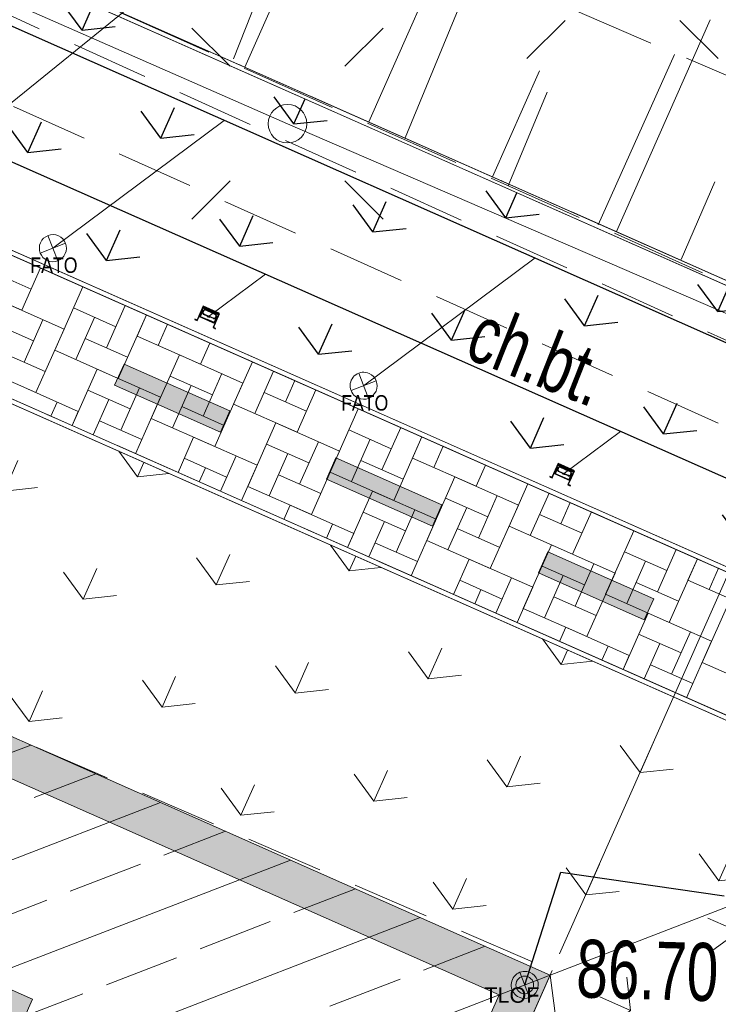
# Model space of a CAD drawing. Header units: metres. Extents: x 7446797 to 7447602, y 5789497 to 5790002.
# Tile 39 of 66: x 7447259 to 7447268, y 5789841 to 5789854. Entities that reach past the tile are written whole.
import ezdxf
from ezdxf.xclip import XClip

# ---------------------------------------------------------------- set-up
doc = ezdxf.new("R2010")
doc.units = ezdxf.units.M
doc.header["$MEASUREMENT"] = 0
doc.header["$XCLIPFRAME"] = 0
for name, pattern in [('2_BUBZ02', [1.75, 1.25, -0.5]), ('2_KTCR02', [1.5, 1, -0.5]), ('Kropki i Kreski', [3.6, 1.8, -0.9, 0, -0.9])]:
    doc.linetypes.add(name, pattern=pattern)
for name, color, linetype in [('130-Z Teren', 7, 'Continuous'), ('700-L Mapa 1_500 dwg', 7, 'Continuous'), ('708-L Opisy sytuacji 1_500 do legendy', 7, 'Continuous')]:
    doc.layers.add(name, color=color, linetype=linetype)
for name, color, linetype, lineweight in [('130-Z Teren1', 7, 'Continuous', 13), ('130-Z Teren114', 113, 'Continuous', 25), ('130-Z Teren21', 37, 'Continuous', 5), ('130-Z Teren252', 70, 'Continuous', 13), ('130-Z Teren69', 41, 'Continuous', 13), ('130-Z Teren93', 254, 'Continuous', 13), ('130-Z Teren94', 9, 'Continuous', 13), ('310-W Oświetlenie1', 7, 'Continuous', 13), ('310-W Oświetlenie85', 1, 'Continuous', 25), ('450-K Belki21', 37, 'Continuous', 5), ('450-K Belki69', 41, 'Continuous', 13), ('708-L Opisy sytuacji 1_500 do legendy1', 7, 'Continuous', 13), ('708-L Opisy sytuacji 1_500 do legendy11', 7, 'Continuous', 13), ('708-L Opisy sytuacji 1_500 do legendy85', 1, 'Continuous', 25), ('720-L Oznakowanie lądowiska1', 7, 'Continuous', 13), ('720-L Oznakowanie lądowiska253', 2, 'Continuous', 13), ('720-L Oznakowanie lądowiska91', 255, 'Continuous', 13), ('810-G Ogólne2', 4, 'Continuous', 20), ('ex_02_DXF_MZ_9_BUBZ_D_L_17', 9, 'Continuous', 18), ('ex_02_DXF_MZ_9_KTCR_D_L_17', 9, 'Continuous', 18), ('ex_02_DXF_MZ_9_KTCR_E_T_17', 9, 'Continuous', 18), ('ex_02_DXF_MZ_9_RTPW_T_17', 9, 'Continuous', 18), ('ex_02_DXF_MZ_9_SUPE_D_L_31', 9, 'Continuous', 18), ('ex_02_DXF_MZ_9_SUSM_D_T_07', 9, 'Continuous', 18), ('ex_02_DXF_MZ_9_SUSM_D_T_37', 9, 'Continuous', 18), ('ex_02_DXF_MZ_9_SUUI_E_T_37', 9, 'Continuous', 18)]:
    doc.layers.add(name, color=color, linetype=linetype, lineweight=lineweight)
doc.styles.add('STYL_AUTOMATYCZNY_1', font='Arial.ttf', dxfattribs={"width": 0.7})
doc.styles.add('STYL_AUTOMATYCZNY_2', font='Arial.ttf')
doc.styles.add('STYL_AUTOMATYCZNY_3', font='Arial Narrow.ttf')
doc.styles.add('STYL_AUTOMATYCZNY_4', font='Arial.ttf')
doc.dimstyles.new('STYL_AUTOMATYCZNY__1', dxfattribs={"dimtxt": 1.25, "dimasz": 0.475, "dimexe": 0.18, "dimexo": 0.3, "dimgap": 0, "dimtad": 1, "dimzin": 0, "dimdsep": 46, "dimtxsty": 'STYL_AUTOMATYCZNY_2', "dimblk": 'ARROWHEAD_2', "dimblk1": 'ARROWHEAD_2', "dimblk2": 'ARROWHEAD_2', "dimcen": 0.09, "dimclrd": 7, "dimclre": 7, "dimclrt": 1, "dimazin": 0, "dimtfac": 1, "dimtdec": 4, "dimtmove": 0, "dimatfit": 3, "dimfxl": 1, "dimtolj": 1, "dimtzin": 0, "dimarcsym": 0})
doc.dimstyles.new('STYL_AUTOMATYCZNY__2', dxfattribs={"dimtxt": 1, "dimasz": 0.475, "dimexe": 0.18, "dimexo": 0.3, "dimgap": 0, "dimtad": 1, "dimzin": 0, "dimdsep": 46, "dimtxsty": 'STYL_AUTOMATYCZNY_2', "dimblk": 'ARROWHEAD_2', "dimblk1": 'ARROWHEAD_2', "dimblk2": 'ARROWHEAD_2', "dimcen": 0.09, "dimclrd": 7, "dimclre": 7, "dimclrt": 1, "dimazin": 0, "dimtfac": 1, "dimtdec": 4, "dimtmove": 0, "dimatfit": 3, "dimfxl": 1, "dimtolj": 1, "dimtzin": 0, "dimarcsym": 0})
doc.dimstyles.new('STYL_AUTOMATYCZNY__3', dxfattribs={"dimtxt": 0.18, "dimasz": 0.456, "dimexe": 0.18, "dimexo": 0.0625, "dimgap": 0, "dimtad": 0, "dimtih": 1, "dimtoh": 1, "dimdec": 4, "dimzin": 0, "dimdsep": 46, "dimcen": 0.09, "dimadec": 0, "dimazin": 0, "dimtfac": 1, "dimtdec": 4, "dimtmove": 0, "dimatfit": 3, "dimldrblk": 'ARROWHEAD_1', "dimfxl": 1, "dimtolj": 1, "dimtzin": 0, "dimarcsym": 0})

# ---------------------------------------------------------------- blocks, each defined once
blk = doc.blocks.new('Rysunek_1_9', base_point=(7447200, 5789750, -0.867))
at = {"layer": 'ex_02_DXF_MZ_9_BUBZ_D_L_17', "color": 9, "linetype": '2_BUBZ02', "lineweight": 18}
for p, q in [((7447242.351, 5789861.854, -0.867), (7447282.337, 5789843.993, -0.867)), ((7447257.601, 5789857.557, -0.867), (7447276.192, 5789849.576, -0.867))]:
    blk.add_line(p, q, dxfattribs=at)
at = {"layer": 'ex_02_DXF_MZ_9_BUBZ_D_L_17', "color": 9, "linetype": 'Continuous', "lineweight": 18}
for p, q in [((7447261.389, 5789853.407, -0.867), (7447262.242, 5789855.577, -0.867)), ((7447263.611, 5789852.384, -0.867), (7447264.515, 5789854.588, -0.867)), ((7447266.106, 5789851.26, -0.867), (7447267.095, 5789853.465, -0.867)), ((7447264.944, 5789851.763, -0.867), (7447265.446, 5789852.976, -0.867)), ((7447267.182, 5789850.808, -0.867), (7447267.618, 5789851.816, -0.867))]:
    blk.add_line(p, q, dxfattribs=at)
at = {"layer": 'ex_02_DXF_MZ_9_KTCR_D_L_17', "color": 9, "linetype": '2_KTCR02', "lineweight": 18}
for p, q in [((7447272.532, 5789847.6, -0.867), (7447255.852, 5789855.169, -0.867)), ((7447257.173, 5789853.407, -0.867), (7447280.031, 5789843.128, -0.867)), ((7447251.951, 5789847.476, -0.867), (7447265.513, 5789841.601, -0.867)), ((7447265.513, 5789841.601, -0.867), (7447259.41, 5789827.827, -0.867))]:
    blk.add_line(p, q, dxfattribs=at)
at = {"layer": 'ex_02_DXF_MZ_9_SUPE_D_L_31', "color": 9, "linetype": 'Continuous', "lineweight": 18}
for p, q in [((7447252.716, 5789856.683, -0.867), (7447262.086, 5789852.568, -0.867)), ((7447262.086, 5789852.568, -0.867), (7447271.816, 5789848.356, -0.867))]:
    blk.add_line(p, q, dxfattribs=at)
at = {"layer": 'ex_02_DXF_MZ_9_SUSM_D_T_07', "color": 9, "linetype": 'Continuous', "lineweight": 18}
for p, q in [((7447265.679, 5789853.906, -0.867), (7447265.184, 5789853.411, -0.867)), ((7447267.164, 5789853.906, -0.867), (7447267.659, 5789853.411, -0.867)), ((7447261.343, 5789853.311, -0.867), (7447260.849, 5789853.806, -0.867)), ((7447262.828, 5789853.311, -0.867), (7447263.323, 5789853.806, -0.867)), ((7447261.343, 5789851.826, -0.867), (7447260.849, 5789851.331, -0.867)), ((7447262.828, 5789851.826, -0.867), (7447263.323, 5789851.331, -0.867))]:
    blk.add_line(p, q, dxfattribs=at)
at = {"layer": 'ex_02_DXF_MZ_9_SUSM_D_T_37', "color": 9, "linetype": 'Continuous', "lineweight": 18}
blk.add_circle((7447262.086, 5789852.568, -0.867), 0.25, dxfattribs=at)
at = {"layer": 'ex_02_DXF_MZ_9_SUUI_E_T_37', "color": 9, "linetype": 'Continuous', "lineweight": 18}
blk.add_line((7447263.993, 5789857.292, -0.867), (7447256.929, 5789851.553, -0.867), dxfattribs=at)
at = {"layer": 'ex_02_DXF_MZ_9_KTCR_E_T_17', "color": 9, "linetype": 'Continuous', "lineweight": 18, "insert": (7447264.49, 5789849.892, -0.867), "char_height": 0.75, "attachment_point": 4, "rotation": 338.4643, "style": 'STYL_AUTOMATYCZNY_1'}
blk.add_mtext('\\A1;{\\pql;\\fArial|b0|i0|c238|p0;\\W0.700000;ch.bt.}', dxfattribs=at)
at = {"layer": 'ex_02_DXF_MZ_9_RTPW_T_17', "color": 9, "linetype": 'Continuous', "lineweight": 18, "insert": (7447265.817, 5789841.243, -0.867), "char_height": 0.75, "attachment_point": 7, "rotation": 358.383, "style": 'STYL_AUTOMATYCZNY_1'}
blk.add_mtext('\\A1;{\\pql;\\fArial|b0|i0|c238|p0;\\W0.700000;86.70}', dxfattribs=at)
blk = doc.blocks.new('*X2', base_point=(7447251.91, 5789835.327, -0.867))
at = {"layer": '130-Z Teren93', "color": 254, "linetype": 'Continuous', "lineweight": 13}
for p, q in [((7447258.219, 5789850.668, -0.867), (7447258.767, 5789850.425, -0.867)), ((7447258.889, 5789850.699, -0.867), (7447258.646, 5789850.151, -0.867)), ((7447259.712, 5789850.334, -0.867), (7447258.889, 5789850.699, -0.867)), ((7447258.646, 5789850.151, -0.867), (7447257.823, 5789850.515, -0.867)), ((7447259.438, 5789850.456, -0.867), (7447259.073, 5789849.633, -0.867)), ((7447259.438, 5789850.456, -0.867), (7447260.26, 5789850.091, -0.867)), ((7447258.372, 5789850.272, -0.867), (7447259.195, 5789849.907, -0.867)), ((7447259.865, 5789849.939, -0.867), (7447259.316, 5789850.182, -0.867)), ((7447259.986, 5789850.213, -0.867), (7447259.743, 5789849.664, -0.867)), ((7447258.92, 5789850.029, -0.867), (7447258.677, 5789849.48, -0.867)), ((7447259.347, 5789849.512, -0.867), (7447259.59, 5789850.06, -0.867)), ((7447260.26, 5789850.091, -0.867), (7447259.896, 5789849.269, -0.867)), ((7447260.26, 5789850.091, -0.867), (7447260.139, 5789849.817, -0.867)), ((7447258.799, 5789849.755, -0.867), (7447258.25, 5789849.998, -0.867)), ((7447259.195, 5789849.907, -0.867), (7447258.83, 5789849.085, -0.867)), ((7447260.413, 5789849.696, -0.867), (7447260.535, 5789849.97, -0.867)), ((7447260.535, 5789849.97, -0.867), (7447261.083, 5789849.727, -0.867)), ((7447259.469, 5789849.786, -0.867), (7447260.017, 5789849.543, -0.867)), ((7447260.962, 5789849.452, -0.867), (7447260.139, 5789849.817, -0.867)), ((7447259.896, 5789849.269, -0.867), (7447259.073, 5789849.633, -0.867)), ((7447261.083, 5789849.727, -0.867), (7447260.962, 5789849.452, -0.867)), ((7447258.403, 5789849.602, -0.867), (7447258.951, 5789849.359, -0.867)), ((7447260.687, 5789849.574, -0.867), (7447260.323, 5789848.751, -0.867)), ((7447260.687, 5789849.574, -0.867), (7447261.51, 5789849.209, -0.867)), ((7447258.83, 5789849.085, -0.867), (7447258.007, 5789849.449, -0.867)), ((7447259.622, 5789849.39, -0.867), (7447259.297, 5789848.659, -0.867)), ((7447259.622, 5789849.39, -0.867), (7447260.444, 5789849.025, -0.867)), ((7447261.632, 5789849.484, -0.867), (7447261.389, 5789848.935, -0.867)), ((7447262.18, 5789849.241, -0.867), (7447261.632, 5789849.484, -0.867)), ((7447261.114, 5789849.057, -0.867), (7447260.566, 5789849.3, -0.867)), ((7447261.236, 5789849.331, -0.867), (7447260.993, 5789848.782, -0.867)), ((7447261.663, 5789848.814, -0.867), (7447261.906, 5789849.362, -0.867)), ((7447262.18, 5789849.241, -0.867), (7447262.059, 5789848.966, -0.867)), ((7447258.556, 5789849.206, -0.867), (7447259.378, 5789848.842, -0.867)), ((7447260.049, 5789848.873, -0.867), (7447259.5, 5789849.116, -0.867)), ((7447260.17, 5789849.147, -0.867), (7447259.927, 5789848.598, -0.867)), ((7447260.597, 5789848.63, -0.867), (7447260.84, 5789849.178, -0.867)), ((7447261.51, 5789849.209, -0.867), (7447261.146, 5789848.387, -0.867)), ((7447262.455, 5789849.119, -0.867), (7447262.212, 5789848.571, -0.867)), ((7447263.277, 5789848.754, -0.867), (7447262.455, 5789849.119, -0.867)), ((7447259.572, 5789848.537, -0.867), (7447259.774, 5789848.994, -0.867)), ((7447260.444, 5789849.025, -0.867), (7447260.12, 5789848.294, -0.867)), ((7447261.785, 5789849.088, -0.867), (7447262.333, 5789848.845, -0.867)), ((7447259.104, 5789848.963, -0.867), (7447259.023, 5789848.78, -0.867)), ((7447260.719, 5789848.904, -0.867), (7447261.267, 5789848.661, -0.867)), ((7447262.212, 5789848.571, -0.867), (7447261.389, 5789848.935, -0.867)), ((7447263.003, 5789848.876, -0.867), (7447262.639, 5789848.053, -0.867)), ((7447263.003, 5789848.876, -0.867), (7447263.826, 5789848.511, -0.867)), ((7447259.378, 5789848.842, -0.867), (7447259.297, 5789848.659, -0.867)), ((7447261.146, 5789848.387, -0.867), (7447260.323, 5789848.751, -0.867)), ((7447259.653, 5789848.72, -0.867), (7447260.201, 5789848.477, -0.867)), ((7447261.937, 5789848.692, -0.867), (7447261.573, 5789847.869, -0.867)), ((7447261.937, 5789848.692, -0.867), (7447262.76, 5789848.327, -0.867)), ((7447263.552, 5789848.633, -0.867), (7447263.309, 5789848.084, -0.867)), ((7447260.871, 5789848.508, -0.867), (7447260.669, 5789848.051, -0.867)), ((7447260.871, 5789848.508, -0.867), (7447261.694, 5789848.144, -0.867)), ((7447263.43, 5789848.359, -0.867), (7447262.882, 5789848.602, -0.867)), ((7447262.913, 5789847.932, -0.867), (7447263.156, 5789848.48, -0.867)), ((7447263.826, 5789848.511, -0.867), (7447263.461, 5789847.689, -0.867)), ((7447263.826, 5789848.511, -0.867), (7447263.705, 5789848.237, -0.867)), ((7447262.364, 5789848.175, -0.867), (7447261.816, 5789848.418, -0.867)), ((7447262.486, 5789848.449, -0.867), (7447262.243, 5789847.9, -0.867)), ((7447263.979, 5789848.116, -0.867), (7447264.1, 5789848.39, -0.867)), ((7447264.1, 5789848.39, -0.867), (7447264.649, 5789848.147, -0.867)), ((7447261.298, 5789847.991, -0.867), (7447260.75, 5789848.234, -0.867)), ((7447261.42, 5789848.265, -0.867), (7447261.217, 5789847.808, -0.867)), ((7447261.847, 5789847.748, -0.867), (7447262.09, 5789848.296, -0.867)), ((7447262.76, 5789848.327, -0.867), (7447262.396, 5789847.505, -0.867)), ((7447264.527, 5789847.872, -0.867), (7447263.705, 5789848.237, -0.867)), ((7447260.943, 5789847.929, -0.867), (7447261.024, 5789848.112, -0.867)), ((7447261.694, 5789848.144, -0.867), (7447261.492, 5789847.686, -0.867)), ((7447263.034, 5789848.206, -0.867), (7447263.583, 5789847.963, -0.867)), ((7447264.649, 5789848.147, -0.867), (7447264.527, 5789847.872, -0.867)), ((7447261.968, 5789848.022, -0.867), (7447262.517, 5789847.779, -0.867)), ((7447263.461, 5789847.689, -0.867), (7447262.639, 5789848.053, -0.867)), ((7447264.253, 5789847.994, -0.867), (7447263.888, 5789847.171, -0.867)), ((7447264.253, 5789847.994, -0.867), (7447265.076, 5789847.629, -0.867)), ((7447262.396, 5789847.505, -0.867), (7447261.573, 5789847.869, -0.867)), ((7447265.197, 5789847.904, -0.867), (7447264.954, 5789847.355, -0.867)), ((7447265.746, 5789847.661, -0.867), (7447265.197, 5789847.904, -0.867)), ((7447263.187, 5789847.81, -0.867), (7447262.863, 5789847.079, -0.867)), ((7447263.187, 5789847.81, -0.867), (7447264.01, 5789847.445, -0.867)), ((7447264.68, 5789847.477, -0.867), (7447264.132, 5789847.72, -0.867)), ((7447264.802, 5789847.751, -0.867), (7447264.559, 5789847.202, -0.867)), ((7447265.229, 5789847.234, -0.867), (7447265.472, 5789847.782, -0.867)), ((7447262.121, 5789847.626, -0.867), (7447262.04, 5789847.443, -0.867)), ((7447262.121, 5789847.626, -0.867), (7447262.944, 5789847.262, -0.867)), ((7447264.163, 5789847.05, -0.867), (7447264.406, 5789847.598, -0.867)), ((7447265.076, 5789847.629, -0.867), (7447264.711, 5789846.807, -0.867)), ((7447265.746, 5789847.661, -0.867), (7447265.624, 5789847.386, -0.867)), ((7447263.614, 5789847.293, -0.867), (7447263.066, 5789847.536, -0.867)), ((7447263.736, 5789847.567, -0.867), (7447263.493, 5789847.018, -0.867)), ((7447265.35, 5789847.508, -0.867), (7447265.899, 5789847.265, -0.867)), ((7447266.02, 5789847.539, -0.867), (7447265.777, 5789846.991, -0.867)), ((7447266.843, 5789847.174, -0.867), (7447266.02, 5789847.539, -0.867)), ((7447262.67, 5789847.383, -0.867), (7447262.589, 5789847.2, -0.867)), ((7447263.137, 5789846.957, -0.867), (7447263.34, 5789847.414, -0.867)), ((7447264.01, 5789847.445, -0.867), (7447263.686, 5789846.714, -0.867)), ((7447265.777, 5789846.991, -0.867), (7447264.954, 5789847.355, -0.867)), ((7447262.944, 5789847.262, -0.867), (7447262.863, 5789847.079, -0.867)), ((7447264.284, 5789847.324, -0.867), (7447264.833, 5789847.081, -0.867)), ((7447266.569, 5789847.296, -0.867), (7447266.204, 5789846.473, -0.867)), ((7447266.569, 5789847.296, -0.867), (7447267.392, 5789846.931, -0.867)), ((7447263.218, 5789847.14, -0.867), (7447263.767, 5789846.897, -0.867)), ((7447264.711, 5789846.807, -0.867), (7447263.888, 5789847.171, -0.867)), ((7447265.503, 5789847.112, -0.867), (7447265.138, 5789846.289, -0.867)), ((7447265.503, 5789847.112, -0.867), (7447266.326, 5789846.747, -0.867)), ((7447266.996, 5789846.779, -0.867), (7447266.447, 5789847.022, -0.867)), ((7447267.117, 5789847.053, -0.867), (7447266.874, 5789846.504, -0.867)), ((7447264.437, 5789846.928, -0.867), (7447264.234, 5789846.471, -0.867)), ((7447264.437, 5789846.928, -0.867), (7447265.26, 5789846.564, -0.867)), ((7447265.93, 5789846.595, -0.867), (7447265.381, 5789846.838, -0.867)), ((7447266.051, 5789846.869, -0.867), (7447265.808, 5789846.32, -0.867)), ((7447266.478, 5789846.352, -0.867), (7447266.722, 5789846.9, -0.867)), ((7447267.392, 5789846.931, -0.867), (7447267.027, 5789846.109, -0.867)), ((7447267.392, 5789846.931, -0.867), (7447267.27, 5789846.657, -0.867)), ((7447265.413, 5789846.168, -0.867), (7447265.656, 5789846.716, -0.867)), ((7447266.326, 5789846.747, -0.867), (7447265.961, 5789845.925, -0.867)), ((7447267.544, 5789846.536, -0.867), (7447267.666, 5789846.81, -0.867)), ((7447264.864, 5789846.411, -0.867), (7447264.315, 5789846.654, -0.867)), ((7447264.986, 5789846.685, -0.867), (7447264.783, 5789846.228, -0.867)), ((7447265.26, 5789846.564, -0.867), (7447265.057, 5789846.106, -0.867)), ((7447266.6, 5789846.626, -0.867), (7447267.149, 5789846.383, -0.867)), ((7447268.093, 5789846.292, -0.867), (7447267.27, 5789846.657, -0.867)), ((7447264.509, 5789846.349, -0.867), (7447264.59, 5789846.532, -0.867)), ((7447265.534, 5789846.442, -0.867), (7447266.083, 5789846.199, -0.867)), ((7447267.027, 5789846.109, -0.867), (7447266.204, 5789846.473, -0.867)), ((7447267.819, 5789846.414, -0.867), (7447267.454, 5789845.591, -0.867)), ((7447265.961, 5789845.925, -0.867), (7447265.138, 5789846.289, -0.867)), ((7447266.753, 5789846.23, -0.867), (7447266.429, 5789845.499, -0.867)), ((7447266.753, 5789846.23, -0.867), (7447267.576, 5789845.865, -0.867)), ((7447265.687, 5789846.046, -0.867), (7447265.606, 5789845.863, -0.867)), ((7447265.687, 5789846.046, -0.867), (7447266.51, 5789845.682, -0.867)), ((7447267.18, 5789845.713, -0.867), (7447266.631, 5789845.956, -0.867)), ((7447267.301, 5789845.987, -0.867), (7447267.058, 5789845.438, -0.867)), ((7447266.235, 5789845.803, -0.867), (7447266.154, 5789845.62, -0.867)), ((7447266.703, 5789845.377, -0.867), (7447266.905, 5789845.834, -0.867)), ((7447267.576, 5789845.865, -0.867), (7447267.251, 5789845.134, -0.867)), ((7447266.51, 5789845.682, -0.867), (7447266.429, 5789845.499, -0.867)), ((7447266.784, 5789845.56, -0.867), (7447267.333, 5789845.317, -0.867)), ((7447268.277, 5789845.227, -0.867), (7447267.454, 5789845.591, -0.867))]:
    blk.add_line(p, q, dxfattribs=at)
blk = doc.blocks.new('*D7', base_point=(7447251.91, 5789835.327, -0.867))
at = {"layer": '708-L Opisy sytuacji 1_500 do legendy1', "color": 7, "linetype": 'Continuous', "lineweight": 13, "transparency": 16777216}
for p, q in [((7447249.35, 5789854.488, -0.867), (7447255.831, 5789868.902, -0.867)), ((7447255.932, 5789868.685, -0.867), (7447255.346, 5789868.263, -0.867)), ((7447255.36, 5789868.599, -0.867), (7447255.639, 5789868.474, -0.867)), ((7447255.639, 5789868.474, -0.867), (7447278.439, 5789858.222, -0.867)), ((7447272.207, 5789844.36, -0.867), (7447278.632, 5789858.649, -0.867)), ((7447278.147, 5789858.011, -0.867), (7447278.732, 5789858.433, -0.867)), ((7447278.439, 5789858.222, -0.867), (7447278.718, 5789858.096, -0.867))]:
    blk.add_line(p, q, dxfattribs=at)
at = {"layer": '708-L Opisy sytuacji 1_500 do legendy85', "color": 1, "lineweight": 25, "transparency": 16777216, "insert": (7447265.185, 5789864.455, -0.867), "char_height": 1.25, "attachment_point": 7, "rotation": 335.7886, "style": 'STYL_AUTOMATYCZNY_2'}
blk.add_mtext('\\A1;{\\pql;\\fArial|b0|i0|c238|p0;\\W1.000000;25,00}', dxfattribs=at)
blk = doc.blocks.new('ARROWHEAD_2')
at = {"color": 0, "linetype": 'Continuous', "lineweight": 0}
for p, q in [((-0.378, -0.655), (0.378, 0.655)), ((0, 0), (-1, 0))]:
    blk.add_line(p, q, dxfattribs=at)
blk = doc.blocks.new('*D13', base_point=(7447251.91, 5789835.327, -0.867))
at = {"layer": '708-L Opisy sytuacji 1_500 do legendy1', "color": 7, "linetype": 'Continuous', "lineweight": 13, "transparency": 16777216}
for p, q in [((7447247.236, 5789859.965, -0.867), (7447252.91, 5789872.769, -0.867)), ((7447253.011, 5789872.553, -0.867), (7447252.428, 5789872.128, -0.867)), ((7447252.44, 5789872.465, -0.867), (7447252.72, 5789872.341, -0.867)), ((7447252.72, 5789872.341, -0.867), (7447261.085, 5789868.634, -0.867)), ((7447251.894, 5789847.892, -0.867), (7447261.275, 5789869.062, -0.867)), ((7447261.377, 5789868.847, -0.867), (7447260.794, 5789868.421, -0.867))]:
    blk.add_line(p, q, dxfattribs=at)
at = {"layer": '708-L Opisy sytuacji 1_500 do legendy85', "color": 1, "lineweight": 25, "transparency": 16777216, "insert": (7447255.763, 5789871.211, -0.867), "char_height": 1, "attachment_point": 7, "rotation": 336.1008, "style": 'STYL_AUTOMATYCZNY_2'}
blk.add_mtext('\\A1;{\\pql;\\fArial|b0|i0|c238|p0;\\W1.000000;9,15}', dxfattribs=at)
blk = doc.blocks.new('*D14', base_point=(7447251.91, 5789835.327, -0.867))
at = {"layer": '708-L Opisy sytuacji 1_500 do legendy1', "color": 7, "linetype": 'Continuous', "lineweight": 13, "transparency": 16777216}
for p, q in [((7447261.377, 5789868.847, -0.867), (7447260.794, 5789868.421, -0.867)), ((7447261.085, 5789868.634, -0.867), (7447274.799, 5789862.557, -0.867)), ((7447265.608, 5789841.815, -0.867), (7447274.989, 5789862.986, -0.867)), ((7447275.091, 5789862.77, -0.867), (7447274.508, 5789862.344, -0.867)), ((7447274.799, 5789862.557, -0.867), (7447283.165, 5789858.85, -0.867))]:
    blk.add_line(p, q, dxfattribs=at)
at = {"layer": '708-L Opisy sytuacji 1_500 do legendy85', "color": 1, "lineweight": 25, "transparency": 16777216, "insert": (7447266.455, 5789866.473, -0.867), "char_height": 1, "attachment_point": 7, "rotation": 336.1008, "style": 'STYL_AUTOMATYCZNY_2'}
blk.add_mtext('\\A1;{\\pql;\\fArial|b0|i0|c238|p0;\\W1.000000;15,00}', dxfattribs=at)
blk = doc.blocks.new('*D15', base_point=(7447251.91, 5789835.327, -0.867))
at = {"layer": '708-L Opisy sytuacji 1_500 do legendy1', "color": 7, "linetype": 'Continuous', "lineweight": 13, "transparency": 16777216}
for p, q in [((7447275.091, 5789862.77, -0.867), (7447274.508, 5789862.344, -0.867)), ((7447274.799, 5789862.557, -0.867), (7447283.165, 5789858.85, -0.867)), ((7447277.68, 5789846.473, -0.867), (7447283.355, 5789859.279, -0.867)), ((7447282.873, 5789858.637, -0.867), (7447283.456, 5789859.063, -0.867)), ((7447283.165, 5789858.85, -0.867), (7447283.444, 5789858.726, -0.867))]:
    blk.add_line(p, q, dxfattribs=at)
at = {"layer": '708-L Opisy sytuacji 1_500 do legendy85', "color": 1, "lineweight": 25, "transparency": 16777216, "insert": (7447277.843, 5789861.427, -0.867), "char_height": 1, "attachment_point": 7, "rotation": 336.1008, "style": 'STYL_AUTOMATYCZNY_2'}
blk.add_mtext('\\A1;{\\pql;\\fArial|b0|i0|c238|p0;\\W1.000000;9,15}', dxfattribs=at)
blk = doc.blocks.new('ARROWHEAD_1')
at = {"color": 0, "linetype": 'Continuous', "lineweight": 0}
blk.add_line((0, 0), (-1, 0), dxfattribs=at)
blk.add_circle((0, 0), 0.25, dxfattribs=at)

msp = doc.modelspace()

# ---------------------------------------------------------------- hatches: boundary and pattern name
at = {"layer": '130-Z Teren114', "linetype": 'Continuous', "lineweight": 25}
h = msp.add_hatch(dxfattribs=at)
h.set_pattern_fill('TRAWA', color=113, style=0, pattern_type=2)
h.set_pattern_definition([(66.1, (7447261.4656, 5789850.9793), (-2.7428, 1.2154), [0.433, -1.29904]), (66.1, (7447263.1878, 5789851.1634), (-2.7428, 1.2154), [0.433, -1.29904]), (6.1, (7447261.4656, 5789850.9793), (-0.31883, 2.983), [0.433, -1.29904]), (6.1, (7447262.1673, 5789852.5628), (-0.31883, 2.983), [0.433, -1.29904]), (126.1, (7447261.4656, 5789850.9793), (2.42394, 1.7676), [0.433, -1.29904]), (126.1, (7447262.1673, 5789852.5628), (2.42394, 1.7676), [0.433, -1.29904])])
h.paths.add_polyline_path([(7447248.84, 5789855.218), (7447273.086, 5789844.474), (7447277.48, 5789846.168), (7447247.145, 5789859.611)])
at = {"layer": '130-Z Teren252', "linetype": 'Continuous', "lineweight": 13}
h = msp.add_hatch(dxfattribs=at)
h.set_pattern_fill('TRAWA', color=70, style=0, pattern_type=2)
h.set_pattern_definition([(66.1, (7447259.44, 5789846.408), (-2.7428, 1.2154), [0.433, -1.29904]), (66.1, (7447261.1622, 5789846.592), (-2.7428, 1.2154), [0.433, -1.29904]), (6.1, (7447259.44, 5789846.408), (-0.3188, 2.983), [0.433, -1.29904]), (6.1, (7447260.1416, 5789847.9915), (-0.3188, 2.983), [0.433, -1.29904]), (126.1, (7447259.44, 5789846.408), (2.42394, 1.7676), [0.433, -1.29904]), (126.1, (7447260.1416, 5789847.9915), (2.42394, 1.7676), [0.433, -1.29904])])
h.paths.add_polyline_path([(7447251.773, 5789847.618), (7447265.487, 5789841.541), (7447270.685, 5789843.547), (7447249.767, 5789852.816)])
h = msp.add_hatch(dxfattribs=at)
h.set_pattern_fill('TRAWA', color=70, style=0, pattern_type=2)
h.set_pattern_definition([(156.1, (7447264.2767, 5789833.8738), (1.2154, 2.7428), [0.433, -1.29904]), (156.1, (7447264.0926, 5789835.596), (1.2154, 2.7428), [0.433, -1.29904]), (96.1, (7447264.2767, 5789833.8738), (2.983, 0.3188), [0.433, -1.29904]), (96.1, (7447262.693, 5789834.5755), (2.983, 0.3188), [0.433, -1.29904]), (216.1, (7447264.2767, 5789833.8738), (-1.7676, 2.42394), [0.433, -1.29904]), (216.1, (7447262.693, 5789834.5755), (-1.7676, 2.42394), [0.433, -1.29904])])
h.paths.add_polyline_path([(7447266.48, 5789834.057), (7447270.685, 5789843.547), (7447265.487, 5789841.541), (7447262.878, 5789835.653)])
at = {"layer": '130-Z Teren93', "linetype": 'Continuous', "lineweight": 13}
h = msp.add_hatch(dxfattribs=at)
h.set_pattern_fill('BETON_ZBROJONY', color=254, style=0, pattern_type=2)
h.set_pattern_definition([(21.101, (7447255.5912, 5789837.7225), (-0.46801, 1.21283), []), (21.101, (7447255.3572, 5789838.3289), (-0.46801, 1.21283), [0.975, -0.325])])
h.paths.add_polyline_path([(7447251.773, 5789847.618), (7447248.734, 5789840.761), (7447245.696, 5789833.904), (7447259.41, 5789827.827), (7447262.448, 5789834.684), (7447265.487, 5789841.541)])
at = {"layer": '720-L Oznakowanie lądowiska253', "linetype": 'Continuous', "lineweight": 13}
msp.add_hatch(color=2, dxfattribs=at).paths.add_polyline_path([(7447248.734, 5789840.761), (7447249.191, 5789840.558), (7447252.027, 5789846.958), (7447264.827, 5789841.286), (7447261.991, 5789834.887), (7447262.448, 5789834.684), (7447265.487, 5789841.541), (7447251.773, 5789847.618)])
at = {"layer": '720-L Oznakowanie lądowiska91', "linetype": 'Continuous', "lineweight": 13}
for points in [[(7447261.341, 5789848.847), (7447259.97, 5789849.455), (7447259.848, 5789849.18), (7447261.219, 5789848.573)], [(7447264.084, 5789847.631), (7447262.712, 5789848.239), (7447262.591, 5789847.965), (7447263.962, 5789847.357)], [(7447266.827, 5789846.416), (7447265.455, 5789847.024), (7447265.334, 5789846.75), (7447266.705, 5789846.142)], [(7447251.477, 5789839.546), (7447255.408, 5789837.804), (7447255.611, 5789838.261), (7447254.422, 5789838.787), (7447254.584, 5789839.153), (7447257.327, 5789837.938), (7447257.165, 5789837.572), (7447255.977, 5789838.099), (7447255.774, 5789837.641), (7447259.705, 5789835.899), (7447260.313, 5789837.271), (7447257.57, 5789838.486), (7447258.786, 5789841.229), (7447256.043, 5789842.444), (7447254.828, 5789839.702), (7447252.085, 5789840.917)]]:
    msp.add_hatch(color=8, dxfattribs=at).paths.add_polyline_path(points)

# ---------------------------------------------------------------- linework, layer by layer
at = {"layer": '130-Z Teren1', "color": 7, "linetype": 'Continuous', "lineweight": 13, "elevation": -0.867, "flags": 128}
for points in [[(7447248.84, 5789855.218), (7447247.145, 5789859.611), (7447277.48, 5789846.168), (7447273.086, 5789844.474)], [(7447249.736, 5789852.895), (7447270.764, 5789843.578), (7447273.007, 5789844.443), (7447248.871, 5789855.138)], [(7447251.773, 5789847.618), (7447249.767, 5789852.816), (7447270.685, 5789843.547), (7447265.487, 5789841.541)], [(7447251.773, 5789847.618), (7447248.734, 5789840.761), (7447245.696, 5789833.904), (7447259.41, 5789827.827), (7447262.448, 5789834.684), (7447265.487, 5789841.541)], [(7447266.48, 5789834.057), (7447270.685, 5789843.547), (7447265.487, 5789841.541), (7447262.878, 5789835.653)]]:
    msp.add_lwpolyline(points, close=True, dxfattribs=at)
at = {"layer": '130-Z Teren1', "color": 7, "linetype": 'Continuous', "lineweight": 13, "elevation": -0.867}
for points in [[(7447263.138, 5789852.59), (7447264.353, 5789855.333)], [(7447261.535, 5789853.3), (7447262.143, 5789854.671)], [(7447266.343, 5789851.17), (7447267.558, 5789853.913)], [(7447264.74, 5789851.88), (7447265.348, 5789853.251)]]:
    msp.add_lwpolyline(points, dxfattribs=at)
at = {"layer": '130-Z Teren21', "color": 37, "linetype": 'Continuous', "lineweight": 5}
for p, q in [((7447248.84, 5789855.218, -0.867), (7447273.086, 5789844.474, -0.867)), ((7447248.871, 5789855.138, -0.867), (7447273.007, 5789844.443, -0.867)), ((7447249.736, 5789852.895, -0.867), (7447270.764, 5789843.578, -0.867)), ((7447249.767, 5789852.816, -0.867), (7447270.685, 5789843.547, -0.867))]:
    msp.add_line(p, q, dxfattribs=at)
at = {"layer": '130-Z Teren69', "color": 41, "linetype": 'Kropki i Kreski', "lineweight": 13}
for p, q in [((7447248.871, 5789855.138, -0.867), (7447273.007, 5789844.443, -0.867)), ((7447249.736, 5789852.895, -0.867), (7447270.764, 5789843.578, -0.867))]:
    msp.add_line(p, q, dxfattribs=at)
at = {"layer": '130-Z Teren94', "color": 9, "linetype": 'Continuous', "lineweight": 13}
msp.add_line((7447266.48, 5789834.057, -0.867), (7447265.487, 5789841.541, -0.867), dxfattribs=at)
at = {"layer": '310-W Oświetlenie1', "color": 7, "linetype": 'Continuous', "lineweight": 13}
for p, q in [((7447258.986, 5789851.12, -0.867), (7447259.112, 5789850.793, -0.867)), ((7447259.212, 5789851.019, -0.867), (7447258.886, 5789850.893, -0.867)), ((7447263.009, 5789849.337, -0.867), (7447263.135, 5789849.01, -0.867)), ((7447263.235, 5789849.237, -0.867), (7447262.909, 5789849.111, -0.867)), ((7447265.32, 5789841.477, -0.867), (7447264.994, 5789841.351, -0.867)), ((7447265.094, 5789841.577, -0.867), (7447265.22, 5789841.25, -0.867))]:
    msp.add_line(p, q, dxfattribs=at)
at = {"layer": '310-W Oświetlenie1', "color": 7, "linetype": 'Continuous', "lineweight": 13, "elevation": -0.867, "flags": 128}
for points in [[(7447258.978, 5789850.796, -1), (7447259.12, 5789851.116, -1)], [(7447263.001, 5789849.014, -1), (7447263.143, 5789849.334, -1)], [(7447265.086, 5789841.254, 1), (7447265.228, 5789841.574, 1)]]:
    msp.add_lwpolyline(points, format="xyb", close=True, dxfattribs=at)
at = {"layer": '310-W Oświetlenie85', "color": 1, "linetype": 'Continuous', "lineweight": 25}
for p, q in [((7447260.995, 5789850.204, -0.867), (7447260.938, 5789850.076, -0.867)), ((7447260.991, 5789850.184, -0.867), (7447260.944, 5789850.078, -0.867)), ((7447260.952, 5789850.07, -0.867), (7447260.988, 5789850.153, -0.867)), ((7447260.991, 5789850.152, -0.867), (7447260.956, 5789850.072, -0.867)), ((7447260.982, 5789850.128, -0.867), (7447260.993, 5789850.153, -0.867)), ((7447260.987, 5789850.186, -0.867), (7447261.199, 5789850.092, -0.867)), ((7447260.988, 5789850.153, -0.867), (7447260.991, 5789850.152, -0.867)), ((7447261, 5789850.149, -0.867), (7447260.989, 5789850.125, -0.867)), ((7447260.991, 5789850.195, -0.867), (7447261.203, 5789850.101, -0.867)), ((7447261.002, 5789850.149, -0.867), (7447260.991, 5789850.124, -0.867)), ((7447260.993, 5789850.153, -0.867), (7447261, 5789850.149, -0.867)), ((7447261.207, 5789850.11, -0.867), (7447260.995, 5789850.204, -0.867)), ((7447261.088, 5789850.127, -0.867), (7447261.021, 5789850.156, -0.867)), ((7447261.089, 5789850.128, -0.867), (7447261.022, 5789850.158, -0.867)), ((7447260.887, 5789850.035, -0.867), (7447260.886, 5789850.032, -0.867)), ((7447260.886, 5789850.032, -0.867), (7447260.916, 5789850.019, -0.867)), ((7447260.915, 5789850.023, -0.867), (7447260.887, 5789850.035, -0.867)), ((7447260.938, 5789850.076, -0.867), (7447260.915, 5789850.023, -0.867)), ((7447260.916, 5789850.019, -0.867), (7447260.941, 5789850.075, -0.867)), ((7447260.938, 5789850.076, -0.867), (7447261.151, 5789849.982, -0.867)), ((7447260.941, 5789850.075, -0.867), (7447260.938, 5789850.076, -0.867)), ((7447260.944, 5789850.078, -0.867), (7447260.953, 5789850.073, -0.867)), ((7447260.956, 5789850.072, -0.867), (7447261.046, 5789850.032, -0.867)), ((7447260.989, 5789850.125, -0.867), (7447260.982, 5789850.128, -0.867)), ((7447260.998, 5789850.104, -0.867), (7447261.065, 5789850.075, -0.867)), ((7447260.998, 5789850.103, -0.867), (7447261.047, 5789850.081, -0.867)), ((7447261.136, 5789849.992, -0.867), (7447261.046, 5789850.032, -0.867)), ((7447261.048, 5789850.078, -0.867), (7447261.047, 5789850.073, -0.867)), ((7447261.047, 5789850.073, -0.867), (7447261.061, 5789850.067, -0.867)), ((7447261.048, 5789850.078, -0.867), (7447261.048, 5789850.078, -0.867)), ((7447261.076, 5789850.06, -0.867), (7447261.061, 5789850.067, -0.867)), ((7447261.131, 5789850.046, -0.867), (7447261.065, 5789850.075, -0.867)), ((7447261.078, 5789850.065, -0.867), (7447261.076, 5789850.06, -0.867)), ((7447261.078, 5789850.065, -0.867), (7447261.078, 5789850.065, -0.867)), ((7447261.131, 5789850.044, -0.867), (7447261.081, 5789850.066, -0.867)), ((7447261.088, 5789850.127, -0.867), (7447261.154, 5789850.097, -0.867)), ((7447261.089, 5789850.128, -0.867), (7447261.155, 5789850.099, -0.867)), ((7447261.171, 5789850.072, -0.867), (7447261.136, 5789849.992, -0.867)), ((7447261.137, 5789849.988, -0.867), (7447261.174, 5789850.071, -0.867)), ((7447261.195, 5789850.093, -0.867), (7447261.148, 5789849.987, -0.867)), ((7447261.151, 5789849.982, -0.867), (7447261.207, 5789850.11, -0.867)), ((7447261.162, 5789850.078, -0.867), (7447261.151, 5789850.053, -0.867)), ((7447261.164, 5789850.077, -0.867), (7447261.153, 5789850.052, -0.867)), ((7447261.153, 5789850.052, -0.867), (7447261.16, 5789850.049, -0.867)), ((7447261.16, 5789850.049, -0.867), (7447261.171, 5789850.074, -0.867)), ((7447261.171, 5789850.074, -0.867), (7447261.164, 5789850.077, -0.867)), ((7447261.174, 5789850.071, -0.867), (7447261.171, 5789850.072, -0.867)), ((7447261.148, 5789849.983, -0.867), (7447261.123, 5789849.927, -0.867)), ((7447261.123, 5789849.927, -0.867), (7447261.154, 5789849.913, -0.867)), ((7447261.127, 5789849.929, -0.867), (7447261.151, 5789849.982, -0.867)), ((7447261.155, 5789849.916, -0.867), (7447261.127, 5789849.929, -0.867)), ((7447261.148, 5789849.987, -0.867), (7447261.139, 5789849.991, -0.867)), ((7447261.151, 5789849.982, -0.867), (7447261.148, 5789849.983, -0.867)), ((7447261.154, 5789849.913, -0.867), (7447261.155, 5789849.916, -0.867)), ((7447265.589, 5789848.168, -0.867), (7447265.533, 5789848.04, -0.867)), ((7447265.585, 5789848.148, -0.867), (7447265.538, 5789848.042, -0.867)), ((7447265.546, 5789848.034, -0.867), (7447265.582, 5789848.117, -0.867)), ((7447265.585, 5789848.116, -0.867), (7447265.55, 5789848.036, -0.867)), ((7447265.576, 5789848.092, -0.867), (7447265.587, 5789848.117, -0.867)), ((7447265.583, 5789848.089, -0.867), (7447265.576, 5789848.092, -0.867)), ((7447265.581, 5789848.15, -0.867), (7447265.793, 5789848.056, -0.867)), ((7447265.582, 5789848.117, -0.867), (7447265.585, 5789848.116, -0.867)), ((7447265.594, 5789848.114, -0.867), (7447265.583, 5789848.089, -0.867)), ((7447265.585, 5789848.159, -0.867), (7447265.797, 5789848.065, -0.867)), ((7447265.596, 5789848.113, -0.867), (7447265.585, 5789848.088, -0.867)), ((7447265.587, 5789848.117, -0.867), (7447265.594, 5789848.114, -0.867)), ((7447265.802, 5789848.074, -0.867), (7447265.589, 5789848.168, -0.867)), ((7447265.683, 5789848.093, -0.867), (7447265.616, 5789848.122, -0.867)), ((7447265.682, 5789848.091, -0.867), (7447265.616, 5789848.12, -0.867)), ((7447265.683, 5789848.093, -0.867), (7447265.749, 5789848.063, -0.867)), ((7447265.481, 5789847.999, -0.867), (7447265.48, 5789847.996, -0.867)), ((7447265.48, 5789847.996, -0.867), (7447265.51, 5789847.983, -0.867)), ((7447265.509, 5789847.987, -0.867), (7447265.481, 5789847.999, -0.867)), ((7447265.533, 5789848.04, -0.867), (7447265.509, 5789847.987, -0.867)), ((7447265.51, 5789847.983, -0.867), (7447265.535, 5789848.039, -0.867)), ((7447265.533, 5789848.04, -0.867), (7447265.745, 5789847.946, -0.867)), ((7447265.535, 5789848.039, -0.867), (7447265.533, 5789848.04, -0.867)), ((7447265.538, 5789848.042, -0.867), (7447265.547, 5789848.038, -0.867)), ((7447265.55, 5789848.036, -0.867), (7447265.64, 5789847.996, -0.867)), ((7447265.592, 5789848.067, -0.867), (7447265.641, 5789848.045, -0.867)), ((7447265.593, 5789848.069, -0.867), (7447265.659, 5789848.039, -0.867)), ((7447265.73, 5789847.957, -0.867), (7447265.64, 5789847.996, -0.867)), ((7447265.643, 5789848.042, -0.867), (7447265.641, 5789848.038, -0.867)), ((7447265.641, 5789848.038, -0.867), (7447265.655, 5789848.031, -0.867)), ((7447265.643, 5789848.042, -0.867), (7447265.643, 5789848.042, -0.867)), ((7447265.67, 5789848.025, -0.867), (7447265.655, 5789848.031, -0.867)), ((7447265.725, 5789848.01, -0.867), (7447265.659, 5789848.039, -0.867)), ((7447265.672, 5789848.029, -0.867), (7447265.67, 5789848.025, -0.867)), ((7447265.672, 5789848.029, -0.867), (7447265.672, 5789848.029, -0.867)), ((7447265.725, 5789848.008, -0.867), (7447265.675, 5789848.03, -0.867)), ((7447265.682, 5789848.091, -0.867), (7447265.748, 5789848.062, -0.867)), ((7447265.765, 5789848.036, -0.867), (7447265.73, 5789847.957, -0.867)), ((7447265.732, 5789847.952, -0.867), (7447265.768, 5789848.035, -0.867)), ((7447265.79, 5789848.058, -0.867), (7447265.742, 5789847.951, -0.867)), ((7447265.745, 5789847.946, -0.867), (7447265.802, 5789848.074, -0.867)), ((7447265.756, 5789848.042, -0.867), (7447265.745, 5789848.017, -0.867)), ((7447265.758, 5789848.041, -0.867), (7447265.747, 5789848.017, -0.867)), ((7447265.747, 5789848.017, -0.867), (7447265.754, 5789848.013, -0.867)), ((7447265.754, 5789848.013, -0.867), (7447265.765, 5789848.038, -0.867)), ((7447265.765, 5789848.038, -0.867), (7447265.758, 5789848.041, -0.867)), ((7447265.768, 5789848.035, -0.867), (7447265.765, 5789848.036, -0.867)), ((7447265.742, 5789847.947, -0.867), (7447265.717, 5789847.891, -0.867)), ((7447265.717, 5789847.891, -0.867), (7447265.748, 5789847.878, -0.867)), ((7447265.721, 5789847.893, -0.867), (7447265.745, 5789847.946, -0.867)), ((7447265.749, 5789847.88, -0.867), (7447265.721, 5789847.893, -0.867)), ((7447265.742, 5789847.951, -0.867), (7447265.733, 5789847.955, -0.867)), ((7447265.745, 5789847.946, -0.867), (7447265.742, 5789847.947, -0.867)), ((7447265.748, 5789847.878, -0.867), (7447265.749, 5789847.88, -0.867))]:
    msp.add_line(p, q, dxfattribs=at)
for centre, radius, start, end in [((7447261.015, 5789850.142, -0.867), 0.0169, 66.1008, 156.1008), ((7447261.015, 5789850.142, -0.867), 0.015, 66.1008, 156.1008), ((7447261.004, 5789850.118, -0.867), 0.0169, 156.1008, 246.1008), ((7447261.004, 5789850.118, -0.867), 0.015, 156.1008, 246.1008), ((7447261.046, 5789850.079, -0.867), 0.00234, 336.1008, 66.1008), ((7447261.08, 5789850.064, -0.867), 0.00234, 66.1008, 156.1008), ((7447261.137, 5789850.059, -0.867), 0.015, 246.1008, 336.1008), ((7447261.137, 5789850.059, -0.867), 0.0169, 246.1008, 336.1008), ((7447261.148, 5789850.084, -0.867), 0.015, 336.1008, 66.1008), ((7447261.148, 5789850.084, -0.867), 0.0169, 336.1008, 66.1008), ((7447265.609, 5789848.107, -0.867), 0.0169, 66.1008, 156.1008), ((7447265.609, 5789848.107, -0.867), 0.015, 66.1008, 156.1008), ((7447265.599, 5789848.082, -0.867), 0.0169, 156.1008, 246.1008), ((7447265.599, 5789848.082, -0.867), 0.015, 156.1008, 246.1008), ((7447265.64, 5789848.043, -0.867), 0.00234, 336.1008, 66.1008), ((7447265.674, 5789848.028, -0.867), 0.00234, 66.1008, 156.1008), ((7447265.732, 5789848.023, -0.867), 0.015, 246.1008, 336.1008), ((7447265.732, 5789848.023, -0.867), 0.0169, 246.1008, 336.1008), ((7447265.742, 5789848.048, -0.867), 0.015, 336.1008, 66.1008), ((7447265.742, 5789848.048, -0.867), 0.0169, 336.1008, 66.1008)]:
    msp.add_arc(centre, radius, start, end, dxfattribs=at)
for p in [(7447261, 5789850.149, -0.867), (7447261.002, 5789850.149, -0.867), (7447260.998, 5789850.104, -0.867), (7447260.998, 5789850.103, -0.867), (7447261.131, 5789850.046, -0.867), (7447261.131, 5789850.044, -0.867), (7447261.162, 5789850.078, -0.867), (7447261.164, 5789850.077, -0.867), (7447265.594, 5789848.114, -0.867), (7447265.596, 5789848.113, -0.867), (7447265.592, 5789848.067, -0.867), (7447265.593, 5789848.069, -0.867), (7447265.725, 5789848.01, -0.867), (7447265.725, 5789848.008, -0.867), (7447265.756, 5789848.042, -0.867), (7447265.758, 5789848.041, -0.867)]:
    msp.add_point(p, dxfattribs=at)
at = {"layer": '450-K Belki21', "color": 37, "linetype": 'Continuous', "lineweight": 5}
for p, q in [((7447277.559, 5789846.199, -0.867), (7447247.114, 5789859.69, -0.867)), ((7447277.48, 5789846.168, -0.867), (7447247.145, 5789859.611, -0.867))]:
    msp.add_line(p, q, dxfattribs=at)
at = {"layer": '450-K Belki69', "color": 41, "linetype": 'Kropki i Kreski', "lineweight": 13}
msp.add_line((7447277.559, 5789846.199, -0.867), (7447247.114, 5789859.69, -0.867), dxfattribs=at)
at = {"layer": '708-L Opisy sytuacji 1_500 do legendy11', "color": 7, "linetype": 'Continuous', "lineweight": 13, "elevation": -0.867}
for points in [[(7447259.049, 5789850.956), (7447261.268, 5789852.611)], [(7447263.072, 5789849.174), (7447265.291, 5789850.829)], [(7447261.06, 5789850.065), (7447261.803, 5789850.619)], [(7447265.655, 5789848.029), (7447266.397, 5789848.583)]]:
    msp.add_lwpolyline(points, dxfattribs=at)
at = {"layer": '720-L Oznakowanie lądowiska1', "color": 7, "linetype": 'Continuous', "lineweight": 13, "elevation": -0.867, "flags": 128}
for points in [[(7447261.341, 5789848.847), (7447261.219, 5789848.573), (7447259.848, 5789849.18), (7447259.97, 5789849.455)], [(7447264.084, 5789847.631), (7447263.962, 5789847.357), (7447262.591, 5789847.965), (7447262.712, 5789848.239)], [(7447248.734, 5789840.761), (7447249.191, 5789840.558), (7447252.027, 5789846.958), (7447264.827, 5789841.286), (7447261.991, 5789834.887), (7447262.448, 5789834.684), (7447265.487, 5789841.541), (7447251.773, 5789847.618)], [(7447266.827, 5789846.416), (7447266.705, 5789846.142), (7447265.334, 5789846.75), (7447265.455, 5789847.024)], [(7447251.477, 5789839.546), (7447255.408, 5789837.804), (7447255.611, 5789838.261), (7447254.422, 5789838.787), (7447254.584, 5789839.153), (7447257.327, 5789837.938), (7447257.165, 5789837.572), (7447255.977, 5789838.099), (7447255.774, 5789837.641), (7447259.705, 5789835.899), (7447260.313, 5789837.271), (7447257.57, 5789838.486), (7447258.786, 5789841.229), (7447256.043, 5789842.444), (7447254.828, 5789839.702), (7447252.085, 5789840.917)]]:
    msp.add_lwpolyline(points, close=True, dxfattribs=at)
at = {"layer": '810-G Ogólne2', "color": 4, "linetype": 'Continuous', "lineweight": 20, "elevation": -0.867}
msp.add_lwpolyline([(7447233.623, 5789829.245), (7447247.114, 5789859.69), (7447277.559, 5789846.2), (7447264.068, 5789815.755)], close=True, dxfattribs=at)

# ---------------------------------------------------------------- block references
at = {"layer": '130-Z Teren', "color": 7, "lineweight": 13}
msp.add_blockref('*X2', (7447251.91, 5789835.327, -0.867), dxfattribs=at)
at = {"layer": '700-L Mapa 1_500 dwg', "color": 52, "linetype": 'Continuous', "lineweight": 25}
ref = msp.add_blockref('Rysunek_1_9', (7447200, 5789750, -0.867), dxfattribs=at)
XClip(ref).set_block_clipping_path([(7446797.4999703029, 5789497.4999993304), (7447602.4999703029, 5790002.4999993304)])

# ---------------------------------------------------------------- texts
at = {"layer": '310-W Oświetlenie1', "color": 7, "lineweight": 13, "char_height": 0.2}
for s, insert, attachment_point, style in [('\\A1;{\\pqr;\\fArial Narrow|b0|i0|c238|p0;\\W1.000000;FATO}', (7447259.368, 5789850.734, -0.867), 6, 'STYL_AUTOMATYCZNY_3'), ('\\A1;{\\pqr;\\fArial Narrow|b0|i0|c238|p0;\\W1.000000;FATO}', (7447263.391, 5789848.951, -0.867), 6, 'STYL_AUTOMATYCZNY_3'), ('\\A1;{\\pql;\\fArial|b0|i0|c238|p0;\\W1.000000;TLOF}', (7447264.634, 5789841.281, -0.867), 4, 'STYL_AUTOMATYCZNY_4')]:
    msp.add_mtext(s, dxfattribs=dict(at, insert=insert, attachment_point=attachment_point, style=style))

# ---------------------------------------------------------------- dimensions: what is measured, and where the dimension line sits
at = {"layer": '708-L Opisy sytuacji 1_500 do legendy', "color": 7, "linetype": 'Continuous', "lineweight": 13}
for base, p1, p2, angle, dimstyle, picture, middle, turn in [((7447261.085, 5789868.634, -0.867), (7447247.114, 5789859.69, -0.867), (7447251.773, 5789847.618, -0.867), 336.1008, 'STYL_AUTOMATYCZNY__2', '*D13', (7447257.15, 5789871.144, -0.867), 336.1008), ((7447278.439, 5789858.222, -0.867), (7447249.227, 5789854.215, -0.867), (7447272.084, 5789844.087, -0.867), 335.7886, 'STYL_AUTOMATYCZNY__1', '*D7', (7447267.351, 5789864.167, -0.867), 335.7886), ((7447274.799, 5789862.557, -0.867), (7447251.773, 5789847.618, -0.867), (7447265.487, 5789841.541, -0.867), 336.1008, 'STYL_AUTOMATYCZNY__2', '*D14', (7447268.189, 5789866.252, -0.867), 336.1008), ((7447283.165, 5789858.85, -0.867), (7447265.487, 5789841.541, -0.867), (7447277.559, 5789846.199, -0.867), 336.1008, 'STYL_AUTOMATYCZNY__2', '*D15', (7447279.229, 5789861.36, -0.867), 336.1008)]:
    dim = msp.add_linear_dim(base=base, p1=p1, p2=p2, angle=angle, dimstyle=dimstyle, dxfattribs=at)
    dim.commit()
    dim.dimension.update_dxf_attribs({"geometry": picture, "text_midpoint": middle, "dimtype": 160, "text_rotation": turn})

# ---------------------------------------------------------------- leaders
at = {"layer": '708-L Opisy sytuacji 1_500 do legendy11', "color": 7, "linetype": 'Continuous', "lineweight": 13, "annotation_type": 0, "has_hookline": 1, "hookline_direction": 0, "horizontal_direction": (0.91426, -0.405129, 0)}
for points, text_width in [([(7447248.718, 5789855.534, -0.867), (7447250.937, 5789857.189, -0.867), (7447287.736, 5789840.882, -0.867)], 0.302), ([(7447251.301, 5789854.39, -0.867), (7447252.043, 5789854.944, -0.867), (7447278.888, 5789843.048, -0.867)], 0.568)]:
    msp.add_leader(points, dimstyle='STYL_AUTOMATYCZNY__3', dxfattribs=dict(at, text_width=text_width))
at = {"layer": '708-L Opisy sytuacji 1_500 do legendy11', "color": 7, "linetype": 'Continuous', "lineweight": 13, "annotation_type": 0, "has_hookline": 1, "hookline_direction": 0, "text_width": 0.537}
msp.add_leader([(7447265.157, 5789841.414, -0.867), (7447265.623, 5789842.875, -0.867), (7447267.739, 5789842.568, -0.867)], dimstyle='STYL_AUTOMATYCZNY__3', dxfattribs=at)

doc.saveas('drawing.dxf')
